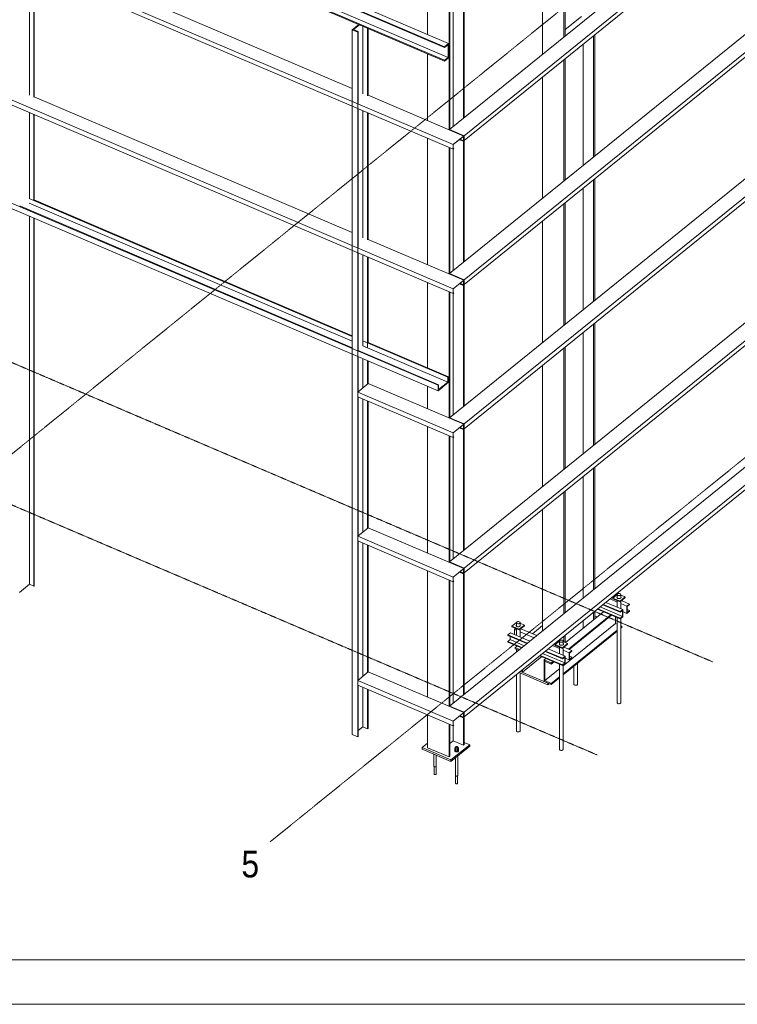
# Model space of a CAD drawing. Header units: millimetres. Extents: x -1190408159 to 361788912, y -2544212749 to 93633750.
# Tile 53 of 69: x 220119 to 228176, y -21483 to -10431. Entities that reach past the tile are written whole.
import ezdxf

# ---------------------------------------------------------------- set-up
doc = ezdxf.new("R2010")
doc.units = ezdxf.units.MM
doc.linetypes.add('XKITLINE00', pattern=[0])
doc.linetypes.add('XKITLINE03', pattern=[6, 3, -1, 1, -1])
for name, color, linetype, lineweight in [('List výkresu', 3, 'Continuous', 0), ('Mřížka', 4, 'Continuous', 0), ('Položka', 2, 'Continuous', 0), ('Šroub', 3, 'Continuous', 0)]:
    doc.layers.add(name, color=color, linetype=linetype, lineweight=lineweight)
doc.styles.add('ARIAL', font='ARIAL.TTF', dxfattribs={"height": 1000})

msp = doc.modelspace()

# ---------------------------------------------------------------- linework, layer by layer
at = {"layer": 'List výkresu', "color": 0, "linetype": 'XKITLINE00', "lineweight": 0}
for p, q in [((197834.27297, -20983.47451), (280834.27297, -20983.47451)), ((197334.27297, -21483.47451), (281334.27297, -21483.47451))]:
    msp.add_line(p, q, dxfattribs=at)
at = {"layer": 'Mřížka', "color": 0, "linetype": 'XKITLINE03', "lineweight": 0}
for p, q in [((217511.35331, -17344.53689), (231779.83412, -5801.08565)), ((201259.24153, -6262.76959), (227900.17725, -17639.79997)), ((199966.11453, -7308.93201), (226607.05026, -18685.96239)), ((222931.76841, -19659.32897), (237200.24922, -8115.87774))]:
    msp.add_line(p, q, dxfattribs=at)
at = {"layer": 'Položka', "color": 0, "linetype": 'XKITLINE00', "lineweight": 0}
for p, q in [((224946.38297, -11663.25292), (234329.32197, -4072.2907)), ((225109.80444, -11733.04218), (234492.74345, -4142.07995)), ((225109.80444, -11785.62828), (234492.74345, -4194.66606)), ((224946.38297, -13281.2869), (234329.32197, -5690.32468)), ((225109.80444, -13351.07616), (234492.74345, -5760.11393)), ((225109.80444, -13403.66226), (234492.74345, -5812.70004)), ((211702.3075, -6159.93506), (224986.36959, -11832.90314)), ((211702.3075, -6212.52116), (224986.36959, -11885.48924)), ((224946.38297, -14899.32088), (234329.32197, -7308.35866)), ((225109.80444, -14969.11014), (234492.74345, -7378.14791)), ((225109.80444, -15021.69624), (234492.74345, -7430.73402)), ((211702.3075, -7777.96904), (224986.36959, -13450.93712)), ((211702.3075, -7830.55514), (224986.36959, -13503.52322)), ((219270.91272, -8279.52507), (224934.03298, -10697.96456)), ((219226.82885, -8315.18969), (224889.9491, -10733.62919)), ((219226.82885, -8324.49339), (224889.9491, -10742.93288)), ((219226.82885, -8467.6894), (224889.9491, -10886.12889)), ((219226.82885, -8476.99309), (224889.9491, -10895.43259)), ((219265.91655, -8436.06676), (224929.03681, -10854.50626)), ((224946.38297, -16517.35486), (234329.32197, -8926.39264)), ((225109.80444, -16587.14412), (234492.74345, -8996.18189)), ((225109.80444, -16639.73022), (234492.74345, -9048.768)), ((226230.0989, -10624.70422), (226230.0989, -9261.25644)), ((226244.79352, -10612.81601), (226244.79352, -9249.36823)), ((225987.39374, -10821.05695), (225987.39374, -9457.60916)), ((220282.1842, -9677.21589), (223853.74554, -11202.45368)), ((220230.11645, -11278.82664), (220230.11645, -9854.32799)), ((220278.65749, -11299.55613), (220278.65749, -9875.05747)), ((220282.1842, -11296.70295), (220282.1842, -9876.56355)), ((224697.20567, -10596.82729), (224697.20567, -10143.96761)), ((225110.36848, -11530.58577), (225110.36848, -10167.13799)), ((224939.91083, -11666.30133), (224939.91083, -10247.61501)), ((224948.13982, -11661.8316), (224948.13982, -10251.12921)), ((224984.22523, -11632.63787), (224984.22523, -10266.53951)), ((225102.13949, -11537.24317), (225102.13949, -10173.79538)), ((223927.21866, -10484.29787), (223853.74554, -10543.73892)), ((223867.38171, -10541.20702), (223934.09531, -10487.23455)), ((223919.23479, -10490.75696), (223919.23479, -10480.88836)), ((226427.29434, -10393.0556), (226244.79352, -10540.70196)), ((223853.74554, -10543.73892), (223914.42182, -10569.65077)), ((223853.74554, -10543.73892), (223853.74554, -18455.92429)), ((223921.18135, -10564.18219), (223867.38171, -10541.20702)), ((223914.42182, -10569.65077), (223921.18135, -10564.18219)), ((223914.42182, -10569.65077), (223914.42182, -18481.83614)), ((223921.18135, -11369.65851), (223921.18135, -10564.18219)), ((223971.41965, -11262.51481), (223971.41965, -10503.17394)), ((224025.2193, -11285.48999), (224025.2193, -10526.14911)), ((224031.97882, -11280.02141), (224031.97882, -10529.03577)), ((224946.38297, -18135.38884), (234329.32197, -10544.42662)), ((226562.19742, -11974.06467), (226562.19742, -10610.61689)), ((226576.89205, -11962.17646), (226576.89205, -10598.72868)), ((224934.03298, -10697.96456), (224889.9491, -10733.62919)), ((224889.9491, -10742.93288), (224929.03681, -10711.31025)), ((224929.03681, -10854.50626), (224929.03681, -10711.31025)), ((224934.03298, -10859.76796), (224934.03298, -10697.96456)), ((225109.80444, -18205.1781), (234492.74345, -10614.21587)), ((225109.80444, -18257.7642), (234492.74345, -10666.80198)), ((226446.10346, -12067.98673), (226446.10346, -10704.53894)), ((224697.20567, -11562.65392), (224697.20567, -10813.12137)), ((224889.9491, -10733.62919), (224889.9491, -10742.93288)), ((224929.03681, -10854.50626), (224889.9491, -10886.12889)), ((224889.9491, -10895.43259), (224934.03298, -10859.76796)), ((224889.9491, -10886.12889), (224889.9491, -10895.43259)), ((226230.0989, -12242.7382), (226230.0989, -10879.29042)), ((226244.79352, -12230.84999), (226244.79352, -10867.40221)), ((225987.39374, -12439.09093), (225987.39374, -11075.64314)), ((220282.1842, -11295.24987), (223853.74554, -12820.48766)), ((224031.97882, -11278.56833), (225105.10216, -11736.84641)), ((220230.11645, -12435.21653), (220230.11645, -11472.36197)), ((220278.65749, -12455.94601), (220278.65749, -11493.09145)), ((220282.1842, -12453.09284), (220282.1842, -11494.59753)), ((223921.18135, -12987.69249), (223921.18135, -11430.59985)), ((223971.41965, -12880.54879), (223971.41965, -11452.05416)), ((224025.2193, -12903.52397), (224025.2193, -11475.02933)), ((224031.97882, -12898.05539), (224031.97882, -11477.91599)), ((225109.80444, -11733.04218), (224946.38297, -11663.25292)), ((224946.38297, -11663.25292), (224946.38297, -11669.06526)), ((224948.001, -11669.75625), (224948.001, -11665.56194)), ((224948.001, -11665.56194), (225108.18641, -11733.96923)), ((224984.53275, -11685.35715), (224987.92601, -11682.61194)), ((224993.43194, -11689.15756), (224996.8252, -11686.41235)), ((224994.74096, -11689.71658), (224998.13422, -11686.97137)), ((224697.20567, -13180.6879), (224697.20567, -11762.00159)), ((225105.10216, -11736.84641), (224986.36959, -11832.90314)), ((225103.92659, -11739.4155), (224987.54516, -11833.57011)), ((225056.22693, -11778.00536), (225097.46095, -11795.61438)), ((225057.53595, -11776.94634), (225097.46095, -11793.99634)), ((225064.00158, -11771.71553), (225103.92659, -11788.76553)), ((225103.92659, -11788.76553), (225097.46095, -11793.99634)), ((225097.46095, -11795.61438), (225105.10216, -11789.43251)), ((225097.46095, -11793.99634), (225097.46095, -11795.61438)), ((225102.13949, -11735.58119), (225102.13949, -11731.38689)), ((225102.13949, -13155.27715), (225102.13949, -11791.82936)), ((225103.92659, -11788.76553), (225103.92659, -11739.4155)), ((225105.10216, -11789.43251), (225105.10216, -11736.84641)), ((225105.10216, -11774.81447), (225108.18641, -11772.31926)), ((225108.18641, -11783.31927), (225105.10216, -11782.00214)), ((225105.10216, -11783.62017), (225109.80444, -11785.62828)), ((225108.18641, -11733.96923), (225108.18641, -11783.31927)), ((225109.80444, -11785.62828), (225109.80444, -11733.04218)), ((225110.36848, -13148.61975), (225110.36848, -11785.17197)), ((224939.91083, -13284.33531), (224939.91083, -11865.64899)), ((224948.13982, -13279.86558), (224948.13982, -11869.16319)), ((224984.22523, -13250.67185), (224984.22523, -11884.57349)), ((224986.36959, -11832.90314), (224986.36959, -11885.48924)), ((224986.36959, -11885.48924), (224994.0108, -11879.30737)), ((224987.54516, -11833.57011), (224987.54516, -11882.92015)), ((224987.54516, -11874.92818), (224994.0108, -11877.68934)), ((224994.0108, -11877.68934), (224987.54516, -11882.92015)), ((224994.0108, -11879.30737), (224994.0108, -11877.68934)), ((219153.35572, -12116.33432), (224816.47598, -14534.77381)), ((219153.35572, -12177.01059), (224816.47598, -14595.45009)), ((226562.19742, -13592.09865), (226562.19742, -12228.65087)), ((226576.89205, -13580.21044), (226576.89205, -12216.76266)), ((226446.10346, -13686.02071), (226446.10346, -12322.57292)), ((220226.88364, -12437.83193), (223853.74554, -13986.68586)), ((220282.1842, -12453.09284), (223853.74554, -13978.33063)), ((226244.79352, -13848.88397), (226244.79352, -12485.43619)), ((220122.84569, -12522.00046), (223853.74554, -14115.28386)), ((220226.88364, -12491.63156), (223853.74554, -14040.48549)), ((226230.0989, -13860.77218), (226230.0989, -12497.3244)), ((220230.11645, -16767.50251), (220230.11645, -12636.84202)), ((220278.65749, -16788.23199), (220278.65749, -12657.5715)), ((220282.1842, -16785.37882), (220282.1842, -12659.07759)), ((225987.39374, -14057.12491), (225987.39374, -12693.67712)), ((224031.97882, -12896.60231), (225105.10216, -13354.88038)), ((223921.18135, -14144.08237), (223921.18135, -13048.63383)), ((223971.41965, -14090.73831), (223971.41965, -13070.08813)), ((224025.2193, -14113.71348), (224025.2193, -13093.06331)), ((224031.97882, -14054.44528), (224031.97882, -13095.94997)), ((225109.80444, -13351.07616), (224946.38297, -13281.2869)), ((224946.38297, -13281.2869), (224946.38297, -13287.09924)), ((224948.001, -13287.79023), (224948.001, -13283.59592)), ((224948.001, -13283.59592), (225108.18641, -13352.00321)), ((224984.53275, -13303.39113), (224987.92601, -13300.64592)), ((225105.10216, -13354.88038), (224986.36959, -13450.93712)), ((225103.92659, -13357.44948), (224987.54516, -13451.60409)), ((224993.43194, -13307.19154), (224996.8252, -13304.44633)), ((224994.74096, -13307.75055), (224998.13422, -13305.00535)), ((225102.13949, -13353.61517), (225102.13949, -13349.42087)), ((225103.92659, -13406.79951), (225103.92659, -13357.44948)), ((225105.10216, -13407.46649), (225105.10216, -13354.88038)), ((225108.18641, -13352.00321), (225108.18641, -13401.35325)), ((225109.80444, -13403.66226), (225109.80444, -13351.07616)), ((224697.20567, -14338.53087), (224697.20567, -13380.03557)), ((224939.91083, -14902.36929), (224939.91083, -13483.68297)), ((224986.36959, -13450.93712), (224986.36959, -13503.52322)), ((224987.54516, -13451.60409), (224987.54516, -13500.95413)), ((225056.22693, -13396.03934), (225097.46095, -13413.64836)), ((225057.53595, -13394.98032), (225097.46095, -13412.03032)), ((225064.00158, -13389.74951), (225103.92659, -13406.79951)), ((225103.92659, -13406.79951), (225097.46095, -13412.03032)), ((225097.46095, -13413.64836), (225105.10216, -13407.46649)), ((225097.46095, -13412.03032), (225097.46095, -13413.64836)), ((225102.13949, -14773.31113), (225102.13949, -13409.86334)), ((225105.10216, -13392.84845), (225108.18641, -13390.35324)), ((225108.18641, -13401.35325), (225105.10216, -13400.03612)), ((225105.10216, -13401.65415), (225109.80444, -13403.66226)), ((225110.36848, -14766.65373), (225110.36848, -13403.20595)), ((224948.13982, -14897.89956), (224948.13982, -13487.19717)), ((224984.22523, -14868.70583), (224984.22523, -13502.60747)), ((224986.36959, -13503.52322), (224994.0108, -13497.34135)), ((224987.54516, -13492.96216), (224994.0108, -13495.72332)), ((224994.0108, -13495.72332), (224987.54516, -13500.95413)), ((224994.0108, -13497.34135), (224994.0108, -13495.72332)), ((226562.19742, -15210.13263), (226562.19742, -13846.68485)), ((226576.89205, -15198.24442), (226576.89205, -13834.79664)), ((223971.41965, -14036.93868), (224927.27345, -14445.13672)), ((226446.10346, -15304.05469), (226446.10346, -13940.6069)), ((223921.18135, -14144.08237), (224823.23551, -14529.30524)), ((223971.41965, -14090.73831), (224927.27345, -14498.93635)), ((224031.97882, -14054.44528), (224934.03298, -14439.66814)), ((226230.0989, -15478.80616), (226230.0989, -14115.35838)), ((226244.79352, -15466.91795), (226244.79352, -14103.47017)), ((223921.18135, -14605.72647), (223921.18135, -14213.11389)), ((223971.41965, -14565.0828), (223971.41965, -14234.56819)), ((224025.2193, -14521.55795), (224025.2193, -14257.54336)), ((224031.97882, -14516.08937), (224031.97882, -14260.43002)), ((225987.39374, -15675.15889), (225987.39374, -14311.7111)), ((224934.03298, -14439.66814), (224927.27345, -14445.13672)), ((224927.27345, -14445.13672), (224927.27345, -14498.93635)), ((224934.03298, -14439.66814), (224934.03298, -14500.34441)), ((223914.42182, -14611.19505), (224033.15439, -14515.13832)), ((224033.15439, -14515.13832), (225105.10216, -14972.91436)), ((224697.20567, -14798.72188), (224697.20567, -14544.51562)), ((224934.03298, -14500.34441), (224816.47598, -14595.45009)), ((224823.23551, -14529.30524), (224816.47598, -14534.77381)), ((224816.47598, -14534.77381), (224816.47598, -14595.45009)), ((224927.27345, -14498.93635), (224823.23551, -14583.10487)), ((224823.23551, -14583.10487), (224823.23551, -14529.30524)), ((223914.42182, -14663.78115), (223914.42182, -14611.19505)), ((223914.42182, -14611.19505), (224986.36959, -15068.9711)), ((223914.42182, -14663.78115), (224986.36959, -15121.5572)), ((223921.18135, -16223.76045), (223921.18135, -14666.66781)), ((223971.41965, -16183.11678), (223971.41965, -14688.12211)), ((224025.2193, -16139.59193), (224025.2193, -14711.09729)), ((224031.97882, -16134.12335), (224031.97882, -14713.98395)), ((225109.80444, -14969.11014), (224946.38297, -14899.32088)), ((224946.38297, -14899.32088), (224946.38297, -14905.13322)), ((224948.001, -14905.82421), (224948.001, -14901.6299)), ((224948.001, -14901.6299), (225108.18641, -14970.03719)), ((224984.53275, -14921.42511), (224987.92601, -14918.6799)), ((224697.20567, -16416.75586), (224697.20567, -14998.06955)), ((225105.10216, -14972.91436), (224986.36959, -15068.9711)), ((225103.92659, -14975.48346), (224987.54516, -15069.63807)), ((224993.43194, -14925.22552), (224996.8252, -14922.48031)), ((224994.74096, -14925.78453), (224998.13422, -14923.03933)), ((225056.22693, -15014.07332), (225097.46095, -15031.68234)), ((225057.53595, -15013.0143), (225097.46095, -15030.0643)), ((225064.00158, -15007.78349), (225103.92659, -15024.83349)), ((225103.92659, -15024.83349), (225097.46095, -15030.0643)), ((225097.46095, -15031.68234), (225105.10216, -15025.50047)), ((225097.46095, -15030.0643), (225097.46095, -15031.68234)), ((225102.13949, -14971.64915), (225102.13949, -14967.45485)), ((225102.13949, -16391.34511), (225102.13949, -15027.89732)), ((225103.92659, -15024.83349), (225103.92659, -14975.48346)), ((225105.10216, -15025.50047), (225105.10216, -14972.91436)), ((225105.10216, -15010.88243), (225108.18641, -15008.38722)), ((225108.18641, -15019.38723), (225105.10216, -15018.0701)), ((225105.10216, -15019.68813), (225109.80444, -15021.69624)), ((225108.18641, -14970.03719), (225108.18641, -15019.38723)), ((225109.80444, -15021.69624), (225109.80444, -14969.11014)), ((225110.36848, -16384.68771), (225110.36848, -15021.23993)), ((224939.91083, -16520.40327), (224939.91083, -15101.71695)), ((224948.13982, -16515.93354), (224948.13982, -15105.23115)), ((224984.22523, -16486.73981), (224984.22523, -15120.64145)), ((224986.36959, -15068.9711), (224986.36959, -15121.5572)), ((224986.36959, -15121.5572), (224994.0108, -15115.37533)), ((224987.54516, -15069.63807), (224987.54516, -15118.98811)), ((224987.54516, -15110.99614), (224994.0108, -15113.7573)), ((224994.0108, -15113.7573), (224987.54516, -15118.98811)), ((224994.0108, -15115.37533), (224994.0108, -15113.7573)), ((226562.19742, -16828.16661), (226562.19742, -15464.71883)), ((226576.89205, -16816.2784), (226576.89205, -15452.83062)), ((226446.10346, -16922.08867), (226446.10346, -15558.64088)), ((226230.0989, -17096.84014), (226230.0989, -15733.39236)), ((226244.79352, -17084.95193), (226244.79352, -15721.50415)), ((225987.39374, -17293.19287), (225987.39374, -15929.74508)), ((223914.42182, -16229.22903), (224033.15439, -16133.1723)), ((224033.15439, -16133.1723), (225105.10216, -16590.94834)), ((223914.42182, -16281.81513), (223914.42182, -16229.22903)), ((223914.42182, -16229.22903), (224986.36959, -16687.00508)), ((223914.42182, -16281.81513), (224986.36959, -16739.59118)), ((223921.18135, -17841.79443), (223921.18135, -16284.70179)), ((223971.41965, -17801.15076), (223971.41965, -16306.15609)), ((224025.2193, -17757.62591), (224025.2193, -16329.13127)), ((224031.97882, -17752.15733), (224031.97882, -16332.01793)), ((225109.80444, -16587.14412), (224946.38297, -16517.35486)), ((224946.38297, -16517.35486), (224946.38297, -16523.1672)), ((224948.001, -16523.85818), (224948.001, -16519.66388)), ((224948.001, -16519.66388), (225108.18641, -16588.07117)), ((224984.53275, -16539.45909), (224987.92601, -16536.71388)), ((224993.43194, -16543.2595), (224996.8252, -16540.51429)), ((224994.74096, -16543.81851), (224998.13422, -16541.0733)), ((224697.20567, -18034.78984), (224697.20567, -16616.10353)), ((225105.10216, -16590.94834), (224986.36959, -16687.00508)), ((224986.36959, -16687.00508), (224986.36959, -16739.59118)), ((225103.92659, -16593.51743), (224987.54516, -16687.67205)), ((224987.54516, -16687.67205), (224987.54516, -16737.02209)), ((225056.22693, -16632.1073), (225097.46095, -16649.71632)), ((225057.53595, -16631.04828), (225097.46095, -16648.09828)), ((225064.00158, -16625.81747), (225103.92659, -16642.86747)), ((225103.92659, -16642.86747), (225097.46095, -16648.09828)), ((225097.46095, -16649.71632), (225105.10216, -16643.53445)), ((225097.46095, -16648.09828), (225097.46095, -16649.71632)), ((225102.13949, -16589.68313), (225102.13949, -16585.48883)), ((225102.13949, -18009.37909), (225102.13949, -16645.9313)), ((225103.92659, -16642.86747), (225103.92659, -16593.51743)), ((225105.10216, -16643.53445), (225105.10216, -16590.94834)), ((225105.10216, -16628.91641), (225108.18641, -16626.4212)), ((225108.18641, -16637.4212), (225105.10216, -16636.10408)), ((225105.10216, -16637.72211), (225109.80444, -16639.73022)), ((225108.18641, -16588.07117), (225108.18641, -16637.4212)), ((225109.80444, -16639.73022), (225109.80444, -16587.14412)), ((225110.36848, -18002.72169), (225110.36848, -16639.2739)), ((220116.08617, -16859.75501), (220230.11645, -16767.50251)), ((220278.65749, -16788.23199), (220230.11645, -16767.50251)), ((220282.1842, -16785.37882), (220278.65749, -16788.23199)), ((224939.91083, -18138.43725), (224939.91083, -16719.75093)), ((224948.13982, -18133.96752), (224948.13982, -16723.26513)), ((224984.22523, -18104.77379), (224984.22523, -16738.67543)), ((224986.36959, -16739.59118), (224994.0108, -16733.40931)), ((224987.54516, -16729.03012), (224994.0108, -16731.79128)), ((224994.0108, -16731.79128), (224987.54516, -16737.02209)), ((224994.0108, -16733.40931), (224994.0108, -16731.79128)), ((226776.53485, -16909.35007), (226788.58367, -16914.49553)), ((226778.28969, -16922.82354), (226827.58551, -16882.94236)), ((226827.71003, -16881.07948), (226827.38834, -16885.89196)), ((226827.38834, -16918.25264), (226827.38834, -16885.89196)), ((226827.38834, -16885.89196), (226830.22436, -16890.41047)), ((226831.14044, -16876.70569), (226827.71003, -16881.07948)), ((226830.22436, -16890.41047), (226835.78631, -16893.94711)), ((226837.15732, -16873.43646), (226831.14044, -16876.70569)), ((226835.78631, -16893.94711), (226843.22745, -16895.96345)), ((226844.84467, -16871.76949), (226837.15732, -16873.43646)), ((226843.22745, -16895.96345), (226851.41493, -16896.15253)), ((226853.03214, -16871.95857), (226844.84467, -16871.76949)), ((226851.41493, -16896.15253), (226859.10227, -16894.48556)), ((226860.47328, -16873.97491), (226853.03214, -16871.95857)), ((226859.10227, -16894.48556), (226865.11916, -16891.21633)), ((226859.19141, -16957.37268), (226917.96991, -16909.81984)), ((226866.03524, -16877.51155), (226860.47328, -16873.97491)), ((226865.11916, -16891.21633), (226868.54957, -16886.84254)), ((226868.87125, -16882.03006), (226866.03524, -16877.51155)), ((226868.54957, -16886.84254), (226868.87125, -16882.03006)), ((226868.87125, -16914.39074), (226868.87125, -16882.03006)), ((226868.87125, -16888.85222), (226917.96991, -16909.81984)), ((226917.96991, -16917.91001), (226917.96991, -16909.81984)), ((226665.17022, -16999.446), (226859.95052, -17082.62706)), ((226670.73355, -16994.94518), (226859.95052, -17075.75042)), ((226700.1228, -16971.16876), (226889.33977, -17051.974)), ((226747.1456, -16933.12649), (226827.38834, -16967.39421)), ((226778.28969, -16930.91371), (226778.28969, -16922.82354)), ((226778.28969, -16922.82354), (226859.19141, -16957.37268)), ((226859.19141, -16965.46285), (226778.28969, -16930.91371)), ((226827.38834, -17025.5176), (226827.38834, -16951.88132)), ((226917.96991, -16917.91001), (226859.19141, -16965.46285)), ((226859.19141, -16965.46285), (226859.19141, -16957.37268)), ((226868.87125, -17043.23291), (226868.87125, -16957.63168)), ((226868.87125, -16985.10952), (226936.36257, -17013.93173)), ((226876.03047, -16951.83975), (226965.75182, -16990.15531)), ((226965.75182, -16990.15531), (226936.36257, -17013.93173)), ((226936.36257, -17013.93173), (226936.36257, -17094.83343)), ((226939.88928, -17017.95521), (226965.75182, -16997.03196)), ((226939.88928, -17085.10362), (226939.88928, -17017.95521)), ((226965.75182, -16997.03196), (226965.75182, -16990.15531)), ((226247.04973, -17422.49951), (226673.87657, -17077.18911)), ((226279.46693, -17496.27347), (226754.77829, -17111.73824)), ((226289.93906, -17500.7456), (226765.25042, -17116.21037)), ((226562.19742, -17167.5395), (226562.19742, -17082.75281)), ((226576.89205, -17155.65129), (226576.89205, -17070.8646)), ((226576.89205, -17122.27028), (226603.89784, -17133.80313)), ((226605.28271, -17047.89605), (226859.95052, -17156.65212)), ((226610.84603, -17043.39523), (226859.95052, -17149.77547)), ((226636.70857, -17022.47198), (226885.81306, -17128.85223)), ((226889.33977, -17051.974), (226859.95052, -17075.75042)), ((226859.95052, -17082.62706), (226885.81306, -17061.70382)), ((226859.95052, -17075.75042), (226859.95052, -17082.62706)), ((226885.81306, -17128.85223), (226859.95052, -17149.77547)), ((226885.81306, -17128.85223), (226885.81306, -17061.70382)), ((226889.33977, -17132.8757), (226889.33977, -17051.974)), ((226936.36257, -17094.83343), (226889.33977, -17074.75231)), ((226936.36257, -17094.83343), (226965.75182, -17071.05701)), ((226939.88928, -17053.13575), (226965.75182, -17064.18037)), ((226965.75182, -17064.18037), (226939.88928, -17085.10362)), ((226965.75182, -17071.05701), (226965.75182, -17064.18037)), ((225646.31588, -17238.60994), (225695.6117, -17198.72875)), ((225646.31588, -17246.7001), (225646.31588, -17238.60994)), ((225646.31588, -17238.60994), (225727.2176, -17273.15907)), ((225695.73622, -17196.86588), (225695.41454, -17201.67836)), ((225695.41454, -17234.03904), (225695.41454, -17201.67836)), ((225695.41454, -17201.67836), (225698.25055, -17206.19686)), ((225699.16663, -17192.49209), (225695.73622, -17196.86588)), ((225698.25055, -17206.19686), (225703.81251, -17209.7335)), ((225705.18352, -17189.22285), (225699.16663, -17192.49209)), ((225703.81251, -17209.7335), (225711.25365, -17211.74984)), ((225712.87086, -17187.55588), (225705.18352, -17189.22285)), ((225711.25365, -17211.74984), (225719.44112, -17211.93893)), ((225721.05834, -17187.74497), (225712.87086, -17187.55588)), ((225719.44112, -17211.93893), (225727.12847, -17210.27196)), ((225728.49948, -17189.76131), (225721.05834, -17187.74497)), ((225727.12847, -17210.27196), (225733.14535, -17207.00272)), ((225727.2176, -17273.15907), (225785.9961, -17225.60623)), ((225785.9961, -17233.6964), (225727.2176, -17281.24924)), ((225734.06143, -17193.29795), (225728.49948, -17189.76131)), ((225733.14535, -17207.00272), (225736.57576, -17202.62893)), ((225736.89745, -17197.81645), (225734.06143, -17193.29795)), ((225736.57576, -17202.62893), (225736.89745, -17197.81645)), ((225736.89745, -17230.17713), (225736.89745, -17197.81645)), ((225736.89745, -17204.63862), (225785.9961, -17225.60623)), ((225785.9961, -17233.6964), (225785.9961, -17225.60623)), ((225874.95834, -17323.52779), (225987.39374, -17232.56558)), ((226222.30775, -17682.27703), (226808.34052, -17208.16625)), ((226446.10346, -17261.46155), (226446.10346, -17176.67486)), ((226808.34052, -17208.16625), (226808.34052, -17134.61203)), ((226808.34052, -17208.16625), (226827.38834, -17216.30063)), ((226827.38834, -18099.41745), (226827.38834, -17142.74642)), ((226859.95052, -17156.65212), (226889.33977, -17132.8757)), ((226859.95052, -17149.77547), (226859.95052, -17156.65212)), ((226868.87125, -18095.55554), (226868.87125, -17149.43509)), ((226868.87125, -17234.01594), (226881.15206, -17239.26047)), ((226868.87125, -17249.19586), (226881.15206, -17239.26047)), ((226881.15206, -17239.26047), (226881.15206, -17252.20474)), ((225598.53397, -17336.2582), (225627.92322, -17312.48178)), ((225598.53397, -17343.13484), (225598.53397, -17336.2582)), ((225598.53397, -17336.2582), (225818.20554, -17430.0691)), ((225598.53397, -17343.13484), (225812.64221, -17434.56992)), ((225627.92322, -17312.48178), (225847.59479, -17406.29268)), ((225727.2176, -17281.24924), (225646.31588, -17246.7001)), ((225687.4962, -17264.28619), (225674.94602, -17274.43951)), ((225674.94602, -17274.43951), (225695.41454, -17283.18061)), ((225674.94602, -17274.43951), (225674.94602, -17332.5629)), ((225695.41454, -17341.304), (225695.41454, -17267.66772)), ((225727.2176, -17281.24924), (225727.2176, -17273.15907)), ((225736.89745, -17359.0193), (225736.89745, -17273.41808)), ((225736.89745, -17300.89591), (225894.61759, -17368.25041)), ((225744.05667, -17267.62614), (225924.00683, -17344.47399)), ((226222.30775, -17772.27707), (226827.38834, -17282.75626)), ((226222.30775, -17785.22134), (226827.38834, -17295.70053)), ((226230.0989, -17415.26065), (226230.0989, -17351.42634)), ((226244.79352, -17421.536), (226244.79352, -17339.53813)), ((226868.87125, -17262.14013), (226881.15206, -17252.20474)), ((225598.53397, -17410.28325), (225624.39651, -17389.36)), ((225598.53397, -17417.1599), (225598.53397, -17410.28325)), ((225598.53397, -17410.28325), (225758.31802, -17478.51915)), ((225598.53397, -17417.1599), (225752.7547, -17483.01997)), ((225624.39651, -17389.36), (225624.39651, -17354.17946)), ((225624.39651, -17389.36), (225784.18056, -17457.5959)), ((225683.13373, -17478.71727), (225703.7062, -17462.07377)), ((225695.41454, -17468.78187), (225695.41454, -17458.53281)), ((226100.5821, -17456.2077), (226180.82485, -17490.47542)), ((226129.97135, -17432.43128), (226142.02017, -17437.57674)), ((226131.72619, -17445.90475), (226181.02201, -17406.02357)), ((226131.72619, -17453.99492), (226131.72619, -17445.90475)), ((226131.72619, -17445.90475), (226212.62791, -17480.45388)), ((226212.62791, -17488.54405), (226131.72619, -17453.99492)), ((226181.14653, -17404.16069), (226180.82485, -17408.97317)), ((226180.82485, -17441.33385), (226180.82485, -17408.97317)), ((226180.82485, -17408.97317), (226183.66086, -17413.49168)), ((226184.57694, -17399.7869), (226181.14653, -17404.16069)), ((226183.66086, -17413.49168), (226189.22282, -17417.02831)), ((226190.59382, -17396.51767), (226184.57694, -17399.7869)), ((226189.22282, -17417.02831), (226196.66395, -17419.04466)), ((226198.28117, -17394.8507), (226190.59382, -17396.51767)), ((226196.66395, -17419.04466), (226204.85143, -17419.23374)), ((226206.46865, -17395.03978), (226198.28117, -17394.8507)), ((226204.85143, -17419.23374), (226212.53878, -17417.56677)), ((226213.90979, -17397.05612), (226206.46865, -17395.03978)), ((226212.53878, -17417.56677), (226218.55566, -17414.29754)), ((226212.62791, -17480.45388), (226271.40641, -17432.90105)), ((226271.40641, -17440.99122), (226212.62791, -17488.54405)), ((226219.47174, -17400.59276), (226213.90979, -17397.05612)), ((226218.55566, -17414.29754), (226221.98607, -17409.92375)), ((226222.30775, -17405.11127), (226219.47174, -17400.59276)), ((226221.98607, -17409.92375), (226222.30775, -17405.11127)), ((226222.30775, -17437.47195), (226222.30775, -17405.11127)), ((226222.30775, -17411.93343), (226271.40641, -17432.90105)), ((226271.40641, -17440.99122), (226271.40641, -17432.90105)), ((225683.13373, -17491.66154), (225683.13373, -17478.71727)), ((225683.13373, -17478.71727), (225732.18223, -17499.66346)), ((225683.13373, -17491.66154), (225721.71009, -17508.1356)), ((225695.41454, -17529.40917), (225695.41454, -17496.90607)), ((225958.71921, -17570.97726), (226213.38702, -17679.73333)), ((225964.28253, -17566.47644), (226213.38702, -17672.85668)), ((225990.14507, -17545.55319), (226239.24956, -17651.93344)), ((226018.60673, -17522.52721), (226213.38702, -17605.70827)), ((226024.17005, -17518.02639), (226213.38702, -17598.83163)), ((226053.5593, -17494.24997), (226242.77627, -17575.05521)), ((226180.82485, -17548.59881), (226180.82485, -17474.96253)), ((226212.62791, -17488.54405), (226212.62791, -17480.45388)), ((226222.30775, -17566.31411), (226222.30775, -17480.71289)), ((226222.30775, -17508.19072), (226289.79907, -17537.01294)), ((226229.46697, -17474.92096), (226319.18832, -17513.23652)), ((226319.18832, -17513.23652), (226289.79907, -17537.01294)), ((226289.79907, -17537.01294), (226289.79907, -17617.91464)), ((226293.32578, -17541.03641), (226319.18832, -17520.11317)), ((226293.32578, -17608.18483), (226293.32578, -17541.03641)), ((226319.18832, -17520.11317), (226319.18832, -17513.23652)), ((225980.96043, -17580.47539), (225764.03544, -17755.9715)), ((226006.7406, -17616.91381), (226027.31307, -17600.27032)), ((226087.64232, -17651.46294), (226006.7406, -17616.91381)), ((226006.7406, -17616.91381), (226006.7406, -17859.61891)), ((226014.83077, -17850.12955), (226014.83077, -17633.31299)), ((226014.83077, -17633.31299), (226087.64232, -17664.40722)), ((226087.64232, -17651.46294), (226108.21479, -17634.81945)), ((226087.64232, -17664.40722), (226118.68693, -17639.29158)), ((226087.64232, -17664.40722), (226087.64232, -17651.46294)), ((226180.82485, -18622.49865), (226180.82485, -17665.82763)), ((226242.77627, -17575.05521), (226213.38702, -17598.83163)), ((226213.38702, -17605.70827), (226239.24956, -17584.78503)), ((226213.38702, -17598.83163), (226213.38702, -17605.70827)), ((226239.24956, -17651.93344), (226213.38702, -17672.85668)), ((226213.38702, -17679.73333), (226242.77627, -17655.95691)), ((226213.38702, -17672.85668), (226213.38702, -17679.73333)), ((226222.30775, -18618.63675), (226222.30775, -17672.5163)), ((226239.24956, -17651.93344), (226239.24956, -17584.78503)), ((226242.77627, -17655.95691), (226242.77627, -17575.05521)), ((226289.79907, -17617.91464), (226242.77627, -17597.83352)), ((226289.79907, -17617.91464), (226319.18832, -17594.13822)), ((226293.32578, -17576.21696), (226319.18832, -17587.26158)), ((226319.18832, -17587.26158), (226293.32578, -17608.18483)), ((226319.18832, -17594.13822), (226319.18832, -17587.26158)), ((226383.46094, -17654.84558), (226383.46094, -17888.26073)), ((223914.42182, -17847.26301), (224033.15439, -17751.20627)), ((224033.15439, -17751.20627), (225105.10216, -18208.98232)), ((225695.41454, -18415.20384), (225695.41454, -17783.99536)), ((225725.43152, -17759.71109), (226047.19146, -17897.1189)), ((225736.89745, -18411.34194), (225736.89745, -17764.60762)), ((225764.03544, -17755.9715), (225741.79423, -17746.47337)), ((226047.19146, -17876.89347), (225741.79423, -17746.47337)), ((225752.26637, -17738.00123), (225755.94527, -17739.57231)), ((225755.94527, -17739.57231), (225755.94527, -17735.02493)), ((225764.03544, -17755.9715), (225764.03544, -17728.47984)), ((226014.83077, -17850.12955), (226180.82485, -17715.83743)), ((226341.97804, -17892.12263), (226341.97804, -17688.40598)), ((223914.42182, -17899.84911), (223914.42182, -17847.26301)), ((223914.42182, -17847.26301), (224986.36959, -18305.03905)), ((223914.42182, -17899.84911), (224986.36959, -18357.62516)), ((223921.18135, -18476.36756), (223921.18135, -17902.73577)), ((226006.7406, -17859.61891), (226087.64232, -17894.16804)), ((226087.64232, -17881.22377), (226014.83077, -17850.12955)), ((226047.19146, -17897.1189), (226047.19146, -17876.89347)), ((226047.19146, -17897.1189), (226063.55417, -17883.88118)), ((226087.64232, -17881.22377), (226180.82485, -17805.83747)), ((226087.64232, -17894.16804), (226180.82485, -17818.78174)), ((226087.64232, -17894.16804), (226087.64232, -17881.22377)), ((226344.81405, -17896.64114), (226341.97804, -17892.12263)), ((226350.376, -17900.17778), (226344.81405, -17896.64114)), ((226357.81714, -17902.19412), (226350.376, -17900.17778)), ((226366.00462, -17902.3832), (226357.81714, -17902.19412)), ((226373.69196, -17900.71623), (226366.00462, -17902.3832)), ((226379.70885, -17897.447), (226373.69196, -17900.71623)), ((226383.13926, -17893.07321), (226379.70885, -17897.447)), ((226383.46094, -17888.26073), (226383.13926, -17893.07321)), ((223971.41965, -18369.22387), (223971.41965, -17924.19007)), ((224025.2193, -18392.19904), (224025.2193, -17947.16525)), ((224031.97882, -18386.73047), (224031.97882, -17950.05191)), ((226830.22436, -18103.93595), (226827.38834, -18099.41745)), ((226835.78631, -18107.47259), (226830.22436, -18103.93595)), ((226843.22745, -18109.48893), (226835.78631, -18107.47259)), ((226851.41493, -18109.67802), (226843.22745, -18109.48893)), ((226859.10227, -18108.01105), (226851.41493, -18109.67802)), ((226865.11916, -18104.74181), (226859.10227, -18108.01105)), ((226868.54957, -18100.36802), (226865.11916, -18104.74181)), ((226868.87125, -18095.55554), (226868.54957, -18100.36802)), ((224697.20567, -18602.87515), (224697.20567, -18234.13751)), ((225109.80444, -18205.1781), (224946.38297, -18135.38884)), ((224946.38297, -18135.38884), (224946.38297, -18141.20118)), ((224948.001, -18141.89216), (224948.001, -18137.69786)), ((224948.001, -18137.69786), (225108.18641, -18206.10515)), ((224984.53275, -18157.49307), (224987.92601, -18154.74786)), ((225105.10216, -18208.98232), (224986.36959, -18305.03905)), ((225103.92659, -18211.55141), (224987.54516, -18305.70603)), ((224993.43194, -18161.29348), (224996.8252, -18158.54827)), ((224994.74096, -18161.85249), (224998.13422, -18159.10728)), ((225102.13949, -18207.71711), (225102.13949, -18203.52281)), ((225103.92659, -18260.90145), (225103.92659, -18211.55141)), ((225105.10216, -18261.56843), (225105.10216, -18208.98232)), ((225108.18641, -18206.10515), (225108.18641, -18255.45518)), ((225109.80444, -18257.7642), (225109.80444, -18205.1781)), ((224939.91083, -18706.52256), (224939.91083, -18337.78491)), ((224948.13982, -18699.86516), (224948.13982, -18341.29911)), ((224986.36959, -18305.03905), (224986.36959, -18357.62516)), ((224987.54516, -18305.70603), (224987.54516, -18355.05607)), ((224987.54516, -18347.0641), (224994.0108, -18349.82526)), ((225056.22693, -18250.14128), (225097.46095, -18267.7503)), ((225057.53595, -18249.08226), (225097.46095, -18266.13226)), ((225064.00158, -18243.85145), (225103.92659, -18260.90145)), ((225103.92659, -18260.90145), (225097.46095, -18266.13226)), ((225097.46095, -18267.7503), (225105.10216, -18261.56843)), ((225097.46095, -18266.13226), (225097.46095, -18267.7503)), ((225102.13949, -18575.27673), (225102.13949, -18263.96528)), ((225105.10216, -18246.95039), (225108.18641, -18244.45518)), ((225108.18641, -18255.45518), (225105.10216, -18254.13806)), ((225105.10216, -18255.75609), (225109.80444, -18257.7642)), ((225110.36848, -18568.61933), (225110.36848, -18257.30788)), ((223914.42182, -18481.83614), (223853.74554, -18455.92429)), ((223921.18135, -18409.86753), (223971.41965, -18369.22387)), ((223971.41965, -18369.22387), (224025.2193, -18392.19904)), ((224025.2193, -18392.19904), (224031.97882, -18386.73047)), ((224984.22523, -18524.92137), (224984.22523, -18356.70941)), ((224986.36959, -18357.62516), (224994.0108, -18351.44329)), ((224994.0108, -18349.82526), (224987.54516, -18355.05607)), ((224994.0108, -18351.44329), (224994.0108, -18349.82526)), ((225698.25055, -18419.72235), (225695.41454, -18415.20384)), ((225703.81251, -18423.25899), (225698.25055, -18419.72235)), ((225711.25365, -18425.27533), (225703.81251, -18423.25899)), ((225719.44112, -18425.46441), (225711.25365, -18425.27533)), ((225727.12847, -18423.79744), (225719.44112, -18425.46441)), ((225733.14535, -18420.52821), (225727.12847, -18423.79744)), ((225736.57576, -18416.15442), (225733.14535, -18420.52821)), ((225736.89745, -18411.34194), (225736.57576, -18416.15442)), ((223914.42182, -18481.83614), (223921.18135, -18476.36756)), ((224636.18234, -18602.24408), (224697.20567, -18552.87513)), ((224984.22523, -18524.92137), (224948.13982, -18554.1151)), ((225102.13949, -18575.27673), (224984.22523, -18524.92137)), ((225110.36848, -18568.61933), (225102.13949, -18575.27673)), ((225110.36848, -18543.19035), (225171.39181, -18569.25041)), ((224959.78921, -18740.44062), (224636.18234, -18602.24408)), ((224636.18234, -18602.24408), (224636.18234, -18618.42442)), ((224636.18234, -18618.42442), (224959.78921, -18756.62096)), ((224697.20567, -18602.87515), (224939.91083, -18706.52256)), ((224770.50024, -18811.48807), (224770.50024, -18675.78497)), ((224959.78921, -18740.44062), (225171.39181, -18569.25041)), ((224959.78921, -18756.62096), (225171.39181, -18585.43075)), ((225003.74751, -18624.844), (225003.41051, -18629.88565)), ((225003.41051, -18639.59385), (225003.41051, -18629.88565)), ((225003.41051, -18629.88565), (225006.38157, -18634.61932)), ((225006.38157, -18644.32752), (225003.41051, -18639.59385)), ((225004.47026, -18623.9225), (225003.74751, -18624.844)), ((225013.20539, -18600.10136), (225004.47026, -18607.16823)), ((225004.47026, -18607.16823), (225012.92548, -18618.32782)), ((225004.47026, -18626.58464), (225004.47026, -18607.16823)), ((225012.92548, -18637.74422), (225004.47026, -18626.58464)), ((225006.38157, -18634.61932), (225012.20838, -18638.32437)), ((225012.20838, -18648.03257), (225006.38157, -18644.32752)), ((225012.20838, -18638.32437), (225020.00386, -18640.43673)), ((225020.00386, -18650.14493), (225012.20838, -18648.03257)), ((225012.92548, -18618.32782), (225033.59488, -18619.60592)), ((225012.92548, -18618.32782), (225012.92548, -18637.74422)), ((225033.59488, -18639.02233), (225012.92548, -18637.74422)), ((225015.43145, -18592.9742), (225013.20539, -18596.38282)), ((225013.20539, -18607.70905), (225013.20539, -18596.38282)), ((225013.20539, -18596.38282), (225014.17711, -18599.98899)), ((225014.17711, -18599.98899), (225018.08623, -18602.82644)), ((225020.25881, -18590.67648), (225015.43145, -18592.9742)), ((225018.08623, -18602.82644), (225023.88532, -18604.13488)), ((225020.00386, -18640.43673), (225028.58122, -18640.63481)), ((225028.58122, -18650.34302), (225020.00386, -18650.14493)), ((225026.39399, -18590.10531), (225020.25881, -18590.67648)), ((225023.88532, -18604.13488), (225030.0205, -18603.56372)), ((225032.19307, -18591.41376), (225026.39399, -18590.10531)), ((225028.58122, -18640.63481), (225036.63463, -18638.88847)), ((225036.63463, -18648.59667), (225028.58122, -18650.34302)), ((225030.0205, -18603.56372), (225034.84786, -18601.26599)), ((225036.1022, -18594.25121), (225032.19307, -18591.41376)), ((225033.59488, -18619.60592), (225045.80905, -18609.72444)), ((225033.59488, -18619.60592), (225033.59488, -18639.02233)), ((225033.59488, -18639.02233), (225045.80905, -18629.14085)), ((225034.84786, -18601.26599), (225037.07392, -18597.85738)), ((225037.07392, -18597.85738), (225036.1022, -18594.25121)), ((225036.63463, -18638.88847), (225042.93803, -18635.46355)), ((225042.93803, -18645.17176), (225036.63463, -18648.59667)), ((225037.07392, -18609.18362), (225037.07392, -18597.85738)), ((225037.35383, -18598.56486), (225037.07392, -18598.54755)), ((225045.80905, -18609.72444), (225037.35383, -18598.56486)), ((225042.93803, -18635.46355), (225046.53179, -18630.88149)), ((225046.53179, -18640.58969), (225042.93803, -18645.17176)), ((225045.80905, -18609.72444), (225045.80905, -18629.14085)), ((225046.8688, -18625.83984), (225045.80905, -18624.15139)), ((225046.53179, -18630.88149), (225046.8688, -18625.83984)), ((225046.8688, -18635.54805), (225046.53179, -18640.58969)), ((225046.8688, -18635.54805), (225046.8688, -18625.83984)), ((225171.39181, -18569.25041), (225171.39181, -18585.43075)), ((226183.66086, -18627.01716), (226180.82485, -18622.49865)), ((226189.22282, -18630.5538), (226183.66086, -18627.01716)), ((226196.66395, -18632.57014), (226189.22282, -18630.5538)), ((226204.85143, -18632.75922), (226196.66395, -18632.57014)), ((226212.53878, -18631.09226), (226204.85143, -18632.75922)), ((226218.55566, -18627.82302), (226212.53878, -18631.09226)), ((226221.98607, -18623.44923), (226218.55566, -18627.82302)), ((226222.30775, -18618.63675), (226221.98607, -18623.44923)), ((224794.36876, -18812.96263), (224794.36876, -18685.97804)), ((224948.13982, -18699.86516), (224939.91083, -18706.52256)), ((224959.78921, -18756.62096), (224959.78921, -18740.44062)), ((225013.20539, -18915.13548), (225013.20539, -18713.40634)), ((225037.07392, -18916.61004), (225037.07392, -18694.09628)), ((224771.47196, -18815.09424), (224770.50024, -18811.48807)), ((224770.9975, -18897.27463), (224770.9975, -18813.33347)), ((224771.92873, -18900.73054), (224770.9975, -18897.27463)), ((224775.38108, -18817.93169), (224771.47196, -18815.09424)), ((224781.18016, -18819.24014), (224775.38108, -18817.93169)), ((224787.31534, -18818.66898), (224781.18016, -18819.24014)), ((224792.14271, -18816.37125), (224787.31534, -18818.66898)), ((224793.8715, -18898.68775), (224791.7382, -18901.95434)), ((224794.36876, -18812.96263), (224792.14271, -18816.37125)), ((224793.8715, -18898.68775), (224793.8715, -18813.72406)), ((224775.67497, -18903.44976), (224771.92873, -18900.73054)), ((224781.23243, -18904.70369), (224775.67497, -18903.44976)), ((224787.11197, -18904.15632), (224781.23243, -18904.70369)), ((224791.7382, -18901.95434), (224787.11197, -18904.15632)), ((225014.17711, -18918.74165), (225013.20539, -18915.13548)), ((225013.70265, -19000.92203), (225013.70265, -18916.98088)), ((225014.63388, -19004.37794), (225013.70265, -19000.92203)), ((225018.08623, -18921.5791), (225014.17711, -18918.74165)), ((225018.38013, -19007.09717), (225014.63388, -19004.37794)), ((225023.88532, -18922.88754), (225018.08623, -18921.5791)), ((225023.93758, -19008.35109), (225018.38013, -19007.09717)), ((225030.0205, -18922.31638), (225023.88532, -18922.88754)), ((225029.81713, -19007.80373), (225023.93758, -19008.35109)), ((225034.44335, -19005.60174), (225029.81713, -19007.80373)), ((225034.84786, -18920.01866), (225030.0205, -18922.31638)), ((225036.57666, -19002.33515), (225034.44335, -19005.60174)), ((225037.07392, -18916.61004), (225034.84786, -18920.01866)), ((225036.57666, -19002.33515), (225036.57666, -18917.37146))]:
    msp.add_line(p, q, dxfattribs=at)
at = {"layer": 'Šroub', "color": 0, "linetype": 'XKITLINE00', "lineweight": 0}
for p, q in [((226825.1298, -16916.32169), (226826.2555, -16912.14407)), ((226826.2555, -16920.49931), (226825.1298, -16916.32169)), ((226826.2555, -16912.14407), (226827.38834, -16910.83723)), ((226829.52241, -16924.268), (226826.2555, -16920.49931)), ((226834.61074, -16927.25884), (226829.52241, -16924.268)), ((226841.02241, -16929.17908), (226834.61074, -16927.25884)), ((226848.1298, -16929.84075), (226841.02241, -16929.17908)), ((226855.2372, -16929.17908), (226848.1298, -16929.84075)), ((226861.64886, -16927.25884), (226855.2372, -16929.17908)), ((226866.73719, -16924.26799), (226861.64886, -16927.25884)), ((226870.0041, -16920.4993), (226866.73719, -16924.26799)), ((226868.87125, -16910.83723), (226870.00409, -16912.14407)), ((226870.00409, -16912.14407), (226871.1298, -16916.32168)), ((226871.1298, -16916.32168), (226870.0041, -16920.4993)), ((225693.15599, -17232.10809), (225694.28169, -17227.93047)), ((225694.28169, -17236.28571), (225693.15599, -17232.10809)), ((225694.28169, -17227.93047), (225695.41454, -17226.62362)), ((225697.54861, -17240.05439), (225694.28169, -17236.28571)), ((225702.63694, -17243.04524), (225697.54861, -17240.05439)), ((225734.76339, -17240.05439), (225729.67506, -17243.04523)), ((225738.03029, -17236.2857), (225734.76339, -17240.05439)), ((225736.89745, -17226.62362), (225738.03029, -17227.93046)), ((225738.03029, -17227.93046), (225739.15599, -17232.10808)), ((225739.15599, -17232.10808), (225738.03029, -17236.2857)), ((225709.04861, -17244.96548), (225702.63694, -17243.04524)), ((225716.156, -17245.62715), (225709.04861, -17244.96548)), ((225723.26339, -17244.96547), (225716.156, -17245.62715)), ((225729.67506, -17243.04523), (225723.26339, -17244.96547)), ((226178.5663, -17439.4029), (226179.692, -17435.22528)), ((226179.692, -17443.58052), (226178.5663, -17439.4029)), ((226179.692, -17435.22528), (226180.82485, -17433.91844)), ((226182.95891, -17447.34921), (226179.692, -17443.58052)), ((226188.04725, -17450.34005), (226182.95891, -17447.34921)), ((226194.45892, -17452.26029), (226188.04725, -17450.34005)), ((226201.56631, -17452.92196), (226194.45892, -17452.26029)), ((226208.6737, -17452.26029), (226201.56631, -17452.92196)), ((226215.08537, -17450.34005), (226208.6737, -17452.26029)), ((226220.1737, -17447.3492), (226215.08537, -17450.34005)), ((226223.4406, -17443.58051), (226220.1737, -17447.3492)), ((226222.30775, -17433.91843), (226223.4406, -17435.22527)), ((226223.4406, -17435.22527), (226224.5663, -17439.40289)), ((226224.5663, -17439.40289), (226223.4406, -17443.58051))]:
    msp.add_line(p, q, dxfattribs=at)

# ---------------------------------------------------------------- texts
at = {"layer": 'Mřížka', "color": 0, "style": 'ARIAL', "width": 0.85}
msp.add_text('5', height=300, dxfattribs=at).set_placement((222609.25864, -20059.32897))

doc.saveas('drawing.dxf')
